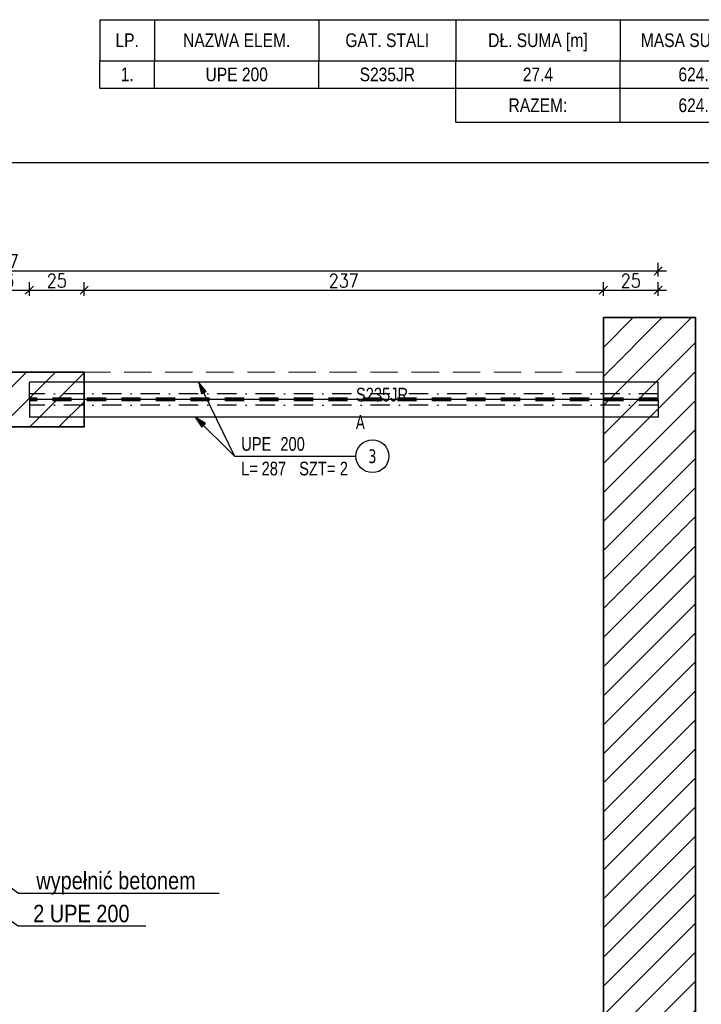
# Model space of a CAD drawing. Header units: millimetres. Extents: x -21056 to 421, y 9759 to 15589.
# Tile 6 of 120: x -20212 to -19901, y 14706 to 15156. Entities that reach past the tile are written whole.
import ezdxf
from ezdxf.enums import TextEntityAlignment as Align

# ---------------------------------------------------------------- set-up
doc = ezdxf.new("R2010")
doc.units = ezdxf.units.MM
doc.header["$LTSCALE"] = 25
doc.header["$MEASUREMENT"] = 0
for name, pattern in [('DASHED', [0.75, 0.5, -0.25]), ('DP', [0.63, 0.35, -0.28]), ('MO', [0.7, 0.35, -0.17, 0.01, -0.17])]:
    doc.linetypes.add(name, pattern=pattern)
for name, color, linetype in [('BD_txg', 3, 'Continuous'), ('BS_lpd', 1, 'DP'), ('BS_odn', 1, 'Continuous'), ('BS_opi1', 7, 'Continuous'), ('BS_opi2', 4, 'Continuous'), ('BS_osm', 1, 'MO'), ('BS_prg', 3, 'Continuous'), ('BS_tab', 7, 'Continuous'), ('BS_txs', 2, 'Continuous'), ('BS_wym', 1, 'Continuous'), ('MV KRESKOWANIE', 1, 'Continuous'), ('MV RAMKA', 7, 'Continuous')]:
    doc.layers.add(name, color=color, linetype=linetype)
doc.layers.add('BS_pom', color=6, linetype='Continuous', plot=False)
doc.layers.add('MV NOSNE', color=3, linetype='Continuous', lineweight=35)
doc.layers.add('MV WYMIAROWANIE', color=8, linetype='Continuous', lineweight=0)
doc.styles.add('BIKTBG', font='tahoma.ttf', dxfattribs={"width": 0.85})
doc.styles.add('BIKTG', font='bikromsw.shx', dxfattribs={"width": 0.8})
doc.styles.add('BIKTS', font='bikromsw.shx', dxfattribs={"width": 0.8})
doc.styles.add('BIKWYM', font='bikromsw.shx', dxfattribs={"width": 0.8})
doc.styles.add('MV Wymiar', font='romans.shx', dxfattribs={"width": 0.85})
doc.dimstyles.new('BS_ST_25_cm', dxfattribs={"dimscale": 0.25, "dimtxt": 25, "dimasz": 1.666667, "dimexe": 24, "dimexo": 0, "dimgap": 7.5, "dimtad": 1, "dimdec": 1, "dimrnd": 0.5, "dimdsep": 46, "dimtxsty": 'BIKWYM', "dimblk": 'WYM-ST', "dimcen": 0, "dimdle": 20, "dimclrd": 256, "dimclre": 256, "dimclrt": 7, "dimadec": 0, "dimazin": 0, "dimtfac": 0.033333, "dimtdec": 1, "dimtix": 1, "dimtmove": 2, "dimatfit": 3, "dimldrblk": 'WYM-ST', "dimfxl": 1, "dimtvp": 0.8, "dimtolj": 1, "dimtzin": 0, "dimarcsym": 0})
doc.dimstyles.new('MV 1-25', dxfattribs={"dimscale": 2.5, "dimtxt": 2.5, "dimasz": 1.5, "dimexe": 1.5, "dimexo": 0, "dimgap": 0.5, "dimtad": 1, "dimdec": 0, "dimtxsty": 'MV Wymiar', "dimblk": 'OBLIQUE', "dimcen": 1.5, "dimdle": 1.5, "dimadec": 0, "dimazin": 0, "dimtfac": 1, "dimtdec": 0, "dimtmove": 0, "dimatfit": 0, "dimfxl": 1, "dimfxlon": 1, "dimarcsym": 0})
pattern_1 = [(45, (-7127.411, -442.379), (-6.629126, 6.629126), [])]

# ---------------------------------------------------------------- blocks, each defined once
blk = doc.blocks.new('_Oblique')
at = {"color": 0, "linetype": 'ByBlock', "lineweight": -2}
blk.add_line((-0.5, -0.5), (0.5, 0.5), dxfattribs=at)
blk = doc.blocks.new('*D746')
at = {"layer": 'Defpoints', "color": 0}
for p in [(-20207.29, 15032.42), (-20230.29, 14990.48), (-20207.29, 14990.48)]:
    blk.add_point(p, dxfattribs=at)
at = {"layer": 'MV WYMIAROWANIE', "color": 0, "lineweight": -2}
for p, q in [((-20234.04, 15032.42), (-20203.54, 15032.42)), ((-20230.29, 15029.92), (-20230.29, 15036.17)), ((-20207.29, 15029.92), (-20207.29, 15036.17))]:
    blk.add_line(p, q, dxfattribs=at)
at = {"layer": 'MV WYMIAROWANIE', "color": 0, "linetype": 'ByBlock', "lineweight": -2, "xscale": 3.75, "yscale": 3.75, "zscale": 3.75, "rotation": 180}
blk.add_blockref('_Oblique', (-20230.29, 15032.42), dxfattribs=at)
at = {"layer": 'MV WYMIAROWANIE', "color": 0, "linetype": 'ByBlock', "lineweight": -2, "xscale": 3.75, "yscale": 3.75, "zscale": 3.75}
blk.add_blockref('_Oblique', (-20207.29, 15032.42), dxfattribs=at)
at = {"layer": 'MV WYMIAROWANIE', "color": 0, "insert": (-20218.79, 15036.8), "char_height": 6.25, "attachment_point": 5, "style": 'MV Wymiar'}
blk.add_mtext('23', dxfattribs=at)
blk = doc.blocks.new('*D747')
at = {"layer": 'Defpoints', "color": 0}
for p in [(-20182.29, 15032.42), (-20207.29, 14990.48), (-20182.29, 14990.48)]:
    blk.add_point(p, dxfattribs=at)
at = {"layer": 'MV WYMIAROWANIE', "color": 0, "lineweight": -2}
for p, q in [((-20211.04, 15032.42), (-20178.54, 15032.42)), ((-20207.29, 15029.92), (-20207.29, 15036.17)), ((-20182.29, 15029.92), (-20182.29, 15036.17))]:
    blk.add_line(p, q, dxfattribs=at)
at = {"layer": 'MV WYMIAROWANIE', "color": 0, "linetype": 'ByBlock', "lineweight": -2, "xscale": 3.75, "yscale": 3.75, "zscale": 3.75, "rotation": 180}
blk.add_blockref('_Oblique', (-20207.29, 15032.42), dxfattribs=at)
at = {"layer": 'MV WYMIAROWANIE', "color": 0, "linetype": 'ByBlock', "lineweight": -2, "xscale": 3.75, "yscale": 3.75, "zscale": 3.75}
blk.add_blockref('_Oblique', (-20182.29, 15032.42), dxfattribs=at)
at = {"layer": 'MV WYMIAROWANIE', "color": 0, "insert": (-20194.79, 15036.8), "char_height": 6.25, "attachment_point": 5, "style": 'MV Wymiar'}
blk.add_mtext('25', dxfattribs=at)
blk = doc.blocks.new('*D748')
at = {"layer": 'Defpoints', "color": 0}
for p in [(-19945.29, 15032.42), (-20182.29, 14990.48), (-19945.29, 14990.48)]:
    blk.add_point(p, dxfattribs=at)
at = {"layer": 'MV WYMIAROWANIE', "color": 0, "lineweight": -2}
for p, q in [((-20186.04, 15032.42), (-19941.54, 15032.42)), ((-20182.29, 15029.92), (-20182.29, 15036.17)), ((-19945.29, 15029.92), (-19945.29, 15036.17))]:
    blk.add_line(p, q, dxfattribs=at)
at = {"layer": 'MV WYMIAROWANIE', "color": 0, "linetype": 'ByBlock', "lineweight": -2, "xscale": 3.75, "yscale": 3.75, "zscale": 3.75, "rotation": 180}
blk.add_blockref('_Oblique', (-20182.29, 15032.42), dxfattribs=at)
at = {"layer": 'MV WYMIAROWANIE', "color": 0, "linetype": 'ByBlock', "lineweight": -2, "xscale": 3.75, "yscale": 3.75, "zscale": 3.75}
blk.add_blockref('_Oblique', (-19945.29, 15032.42), dxfattribs=at)
at = {"layer": 'MV WYMIAROWANIE', "color": 0, "insert": (-20063.79, 15036.8), "char_height": 6.25, "attachment_point": 5, "style": 'MV Wymiar'}
blk.add_mtext('237', dxfattribs=at)
blk = doc.blocks.new('*D749')
at = {"layer": 'Defpoints', "color": 0}
for p in [(-19920.29, 15032.42), (-19945.29, 14990.48), (-19920.29, 14990.48)]:
    blk.add_point(p, dxfattribs=at)
at = {"layer": 'MV WYMIAROWANIE', "color": 0, "lineweight": -2}
for p, q in [((-19949.04, 15032.42), (-19916.54, 15032.42)), ((-19945.29, 15029.92), (-19945.29, 15036.17)), ((-19920.29, 15029.92), (-19920.29, 15036.17))]:
    blk.add_line(p, q, dxfattribs=at)
at = {"layer": 'MV WYMIAROWANIE', "color": 0, "linetype": 'ByBlock', "lineweight": -2, "xscale": 3.75, "yscale": 3.75, "zscale": 3.75, "rotation": 180}
blk.add_blockref('_Oblique', (-19945.29, 15032.42), dxfattribs=at)
at = {"layer": 'MV WYMIAROWANIE', "color": 0, "linetype": 'ByBlock', "lineweight": -2, "xscale": 3.75, "yscale": 3.75, "zscale": 3.75}
blk.add_blockref('_Oblique', (-19920.29, 15032.42), dxfattribs=at)
at = {"layer": 'MV WYMIAROWANIE', "color": 0, "insert": (-19932.79, 15036.8), "char_height": 6.25, "attachment_point": 5, "style": 'MV Wymiar'}
blk.add_mtext('25', dxfattribs=at)
blk = doc.blocks.new('*D750')
at = {"layer": 'Defpoints', "color": 0}
for p in [(-20517.69, 15041.17), (-19920.29, 14990.48), (-20517.69, 14974.48)]:
    blk.add_point(p, dxfattribs=at)
at = {"layer": 'MV WYMIAROWANIE', "color": 0, "lineweight": -2}
for p, q in [((-19916.54, 15041.17), (-20521.44, 15041.17)), ((-20517.69, 15038.67), (-20517.69, 15044.92)), ((-19920.29, 15038.67), (-19920.29, 15044.92))]:
    blk.add_line(p, q, dxfattribs=at)
at = {"layer": 'MV WYMIAROWANIE', "color": 0, "linetype": 'ByBlock', "lineweight": -2, "xscale": 3.75, "yscale": 3.75, "zscale": 3.75, "rotation": 180}
blk.add_blockref('_Oblique', (-20517.69, 15041.17), dxfattribs=at)
at = {"layer": 'MV WYMIAROWANIE', "color": 0, "linetype": 'ByBlock', "lineweight": -2, "xscale": 3.75, "yscale": 3.75, "zscale": 3.75}
blk.add_blockref('_Oblique', (-19920.29, 15041.17), dxfattribs=at)
at = {"layer": 'MV WYMIAROWANIE', "color": 0, "insert": (-20218.99, 15045.55), "char_height": 6.25, "attachment_point": 5, "style": 'MV Wymiar'}
blk.add_mtext('597', dxfattribs=at)
blk = doc.blocks.new('WYM-ST')
blk.add_hatch(color=256).paths.add_polyline_path([(0, 0), (-13, 2.9), (-13, -2.9)])
blk.add_lwpolyline([(0, 0), (-13, 2.9), (-13, -2.9), (0, 0)])
blk = doc.blocks.new('esn', base_point=(-13727.64, 15131.66))
at = {"layer": 'BS_opi1', "style": 'BIKTS', "width": 0.8}
for tag, p in [('Rodzaj', (-13724.52, 15134.16)), ('Nazwa_przekroju', (-13706.66, 15134.16)), ('Przedr_L', (-13724.52, 15122.91)), ('Dlugosc', (-13715.23, 15122.91)), ('Przedr_SZT', (-13698.09, 15122.91)), ('Sztuk', (-13679.52, 15122.91)), ('Uwagi', (-13724.52, 15114.16))]:
    blk.add_attdef(tag, p, '', height=6.25, dxfattribs=at)
at = {"layer": 'BS_opi2', "style": 'BIKTBG', "width": 0.8}
blk.add_attdef('Numer', text='', height=6.25, dxfattribs=at).set_placement((-13664.67, 15131.66), align=Align.MIDDLE_CENTER)
at = {"layer": 'BS_pom', "width": 0.8}
for tag, p, style in [('Gat_stali', (-13672.17, 15156.66), 'BIKTS'), ('Pozycja', (-13672.17, 15144.16), 'BIKTBG')]:
    blk.add_attdef(tag, p, '', height=6.25, dxfattribs=dict(at, style=style))
at = {"layer": 'BS_wym', "width": 0.8}
for tag, p, style, flags in [('Przedr_NR', (-13724.52, 15104.78), 'BIKTBG', 1), ('ID', (-13724.52, 15095.41), 'BIKTS', 3), ('ID_C', (-13724.52, 15086.03), 'BIKTS', 3), ('b_atr_0', (-13724.52, 15076.66), 'BIKTS', 3)]:
    blk.add_attdef(tag, p, '', height=6.25, dxfattribs=dict(at, style=style, flags=flags))

msp = doc.modelspace()

# ---------------------------------------------------------------- hatches: boundary and pattern name
at = {"layer": 'MV KRESKOWANIE', "true_color": 0xc6cbd2, "transparency": 33554687}
h = msp.add_hatch(dxfattribs=at)
h.set_pattern_fill('ANSI31', color=254, scale=75)
h.set_pattern_definition(pattern_1)
h.paths.add_polyline_path([(-19945.29, 15019.98), (-19903.29, 15019.98), (-19903.29, 14650.98), (-19945.29, 14650.98)])
h = msp.add_hatch(dxfattribs=at)
h.set_pattern_fill('ANSI31', color=254, scale=75)
h.set_pattern_definition(pattern_1)
h.paths.add_polyline_path([(-20255.29, 14994.98), (-20182.29, 14994.98), (-20182.29, 14969.98), (-20255.29, 14969.98)])

# ---------------------------------------------------------------- linework, layer by layer
at = {"layer": 'BD_txg'}
for points in [[(-20239.29, 14776.61), (-20212.27, 14757.12), (-20120.64, 14757.12)], [(-20239.99, 14761.12), (-20212.36, 14742.15), (-20154.17, 14742.15)]]:
    msp.add_lwpolyline(points, dxfattribs=at)
at = {"layer": 'BS_lpd'}
for p, q in [((-19920.29, 14983.08), (-20207.29, 14983.08)), ((-19920.29, 14981.88), (-20207.29, 14981.88))]:
    msp.add_line(p, q, dxfattribs=at)
at = {"layer": 'BS_odn'}
msp.add_circle((-20050.71, 14956.61), 7.5, dxfattribs=at)
at = {"layer": 'BS_osm'}
for p, q in [((-19920.29, 14985.04), (-20207.29, 14985.04)), ((-19920.29, 14979.92), (-20207.29, 14979.92))]:
    msp.add_line(p, q, dxfattribs=at)
at = {"layer": 'BS_prg'}
for p, q in [((-19920.29, 14990.48), (-20207.29, 14990.48)), ((-20207.29, 14982.48), (-20207.29, 14990.48)), ((-19920.29, 14982.48), (-19920.29, 14990.48)), ((-19920.29, 14982.48), (-20207.29, 14982.48)), ((-19920.29, 14982.48), (-20207.29, 14982.48)), ((-20207.29, 14982.48), (-20207.29, 14974.48)), ((-19920.29, 14982.48), (-19920.29, 14974.48)), ((-19920.29, 14974.48), (-20207.29, 14974.48))]:
    msp.add_line(p, q, dxfattribs=at)
at = {"layer": 'BS_tab'}
for p, q in [((-20175.15, 15155.96), (-19862.65, 15155.96)), ((-20175.15, 15155.96), (-20175.15, 15137.21)), ((-20150.15, 15155.96), (-20150.15, 15137.21)), ((-20075.15, 15155.96), (-20075.15, 15137.21)), ((-20012.65, 15155.96), (-20012.65, 15137.21)), ((-19937.65, 15155.96), (-19937.65, 15137.21)), ((-20175.15, 15137.21), (-19862.65, 15137.21)), ((-20175.15, 15124.71), (-20175.15, 15137.21)), ((-20150.15, 15124.71), (-20150.15, 15137.21)), ((-20075.15, 15124.71), (-20075.15, 15137.21)), ((-20012.65, 15124.71), (-20012.65, 15137.21)), ((-19937.65, 15124.71), (-19937.65, 15137.21)), ((-20175.15, 15124.71), (-20150.15, 15124.71)), ((-20150.15, 15124.71), (-20075.15, 15124.71)), ((-20075.15, 15124.71), (-20012.65, 15124.71)), ((-20012.65, 15124.71), (-19937.65, 15124.71)), ((-20012.65, 15109.09), (-20012.65, 15124.71)), ((-19937.65, 15124.71), (-19862.65, 15124.71)), ((-19937.65, 15109.09), (-19937.65, 15124.71)), ((-20012.65, 15109.09), (-19862.65, 15109.09))]:
    msp.add_line(p, q, dxfattribs=at)
at = {"layer": 'MV NOSNE'}
for points in [[(-19945.29, 15019.98), (-19903.29, 15019.98), (-19903.29, 14650.98), (-19945.29, 14650.98)], [(-20255.29, 14994.98), (-20182.29, 14994.98), (-20182.29, 14969.98), (-20255.29, 14969.98)]]:
    msp.add_lwpolyline(points, close=True, dxfattribs=at)
at = {"layer": 'MV RAMKA'}
msp.add_lwpolyline([(-20568.15, 15090.76), (-19861.15, 15090.76), (-19861.15, 14501.4), (-20568.15, 14501.4)], close=True, dxfattribs=at)
at = {"layer": 'MV WYMIAROWANIE', "linetype": 'DASHED'}
msp.add_lwpolyline([(-20547.29, 14650.98), (-19903.29, 14650.98), (-19903.29, 15019.98), (-19945.29, 15019.98), (-19945.29, 14994.98), (-20505.29, 14994.98), (-20505.29, 15019.98), (-20547.29, 15019.98)], close=True, dxfattribs=at)

# ---------------------------------------------------------------- block references
msp.add_blockref('esn', (-20113.69, 14956.61)).add_auto_attribs({'Numer': '3', 'Pozycja': 'A', 'Sztuk': '2', 'Gat_stali': 'S235JR', 'Nazwa_przekroju': '200', 'Dlugosc': '287', 'Rodzaj': 'UPE', 'Przedr_L': 'L=', 'Przedr_SZT': 'SZT='})

# ---------------------------------------------------------------- texts
at = {"layer": 'BD_txg', "style": 'BIKTG', "width": 0.85}
for s, p in [('wypełnić betonem', (-20167.74, 14762.83)), ('2 UPE 200', (-20183.56, 14747.77))]:
    msp.add_text(s, height=8, dxfattribs=at).set_placement(p, align=Align.MIDDLE_CENTER)
at = {"layer": 'BS_txs', "style": 'BIKTS', "width": 0.85}
for s, p in [('LP.', (-20162.65, 15146.59)), ('NAZWA ELEM.', (-20112.65, 15146.59)), ('GAT. STALI', (-20043.9, 15146.59)), ('DŁ. SUMA [m]', (-19975.15, 15146.59)), ('MASA SUMA [kg]', (-19900.15, 15146.59)), ('1.', (-20162.65, 15130.96)), ('UPE 200', (-20112.65, 15130.96)), ('S235JR', (-20043.9, 15130.96)), ('27.4', (-19975.15, 15130.96)), ('624.72', (-19900.15, 15130.96)), ('RAZEM:', (-19975.15, 15116.9)), ('624.72', (-19900.15, 15116.9))]:
    msp.add_text(s, height=6.25, dxfattribs=at).set_placement(p, align=Align.MIDDLE_CENTER)

# ---------------------------------------------------------------- dimensions: what is measured, and where the dimension line sits
at = {"layer": 'MV WYMIAROWANIE'}
for base, p1, p2, picture, middle in [((-20517.69, 15041.17), (-19920.29, 14990.48), (-20517.69, 14974.48), '*D750', (-20218.99, 15045.55)), ((-20207.29, 15032.42), (-20230.29, 14990.48), (-20207.29, 14990.48), '*D746', (-20218.79, 15036.8)), ((-20182.29, 15032.42), (-20207.29, 14990.48), (-20182.29, 14990.48), '*D747', (-20194.79, 15036.8)), ((-19945.29, 15032.42), (-20182.29, 14990.48), (-19945.29, 14990.48), '*D748', (-20063.79, 15036.8)), ((-19920.29, 15032.42), (-19945.29, 14990.48), (-19920.29, 14990.48), '*D749', (-19932.79, 15036.8))]:
    dim = msp.add_linear_dim(base=base, p1=p1, p2=p2, dimstyle='MV 1-25', override={"dimtmove": 1}, dxfattribs=at)
    dim.commit()
    dim.dimension.update_dxf_attribs({"geometry": picture, "text_midpoint": middle})

# ---------------------------------------------------------------- leaders
at = {"layer": 'BS_odn'}
msp.add_leader([(-20130.03, 14990.48), (-20113.69, 14956.61)], dimstyle='BS_ST_25_cm', override={"dimclrd": 252}, dxfattribs=at)
msp.add_leader([(-20131.58, 14974.5), (-20113.69, 14956.61), (-20058.21, 14956.61)], dimstyle='BS_ST_25_cm', dxfattribs=at)

doc.saveas('drawing.dxf')
